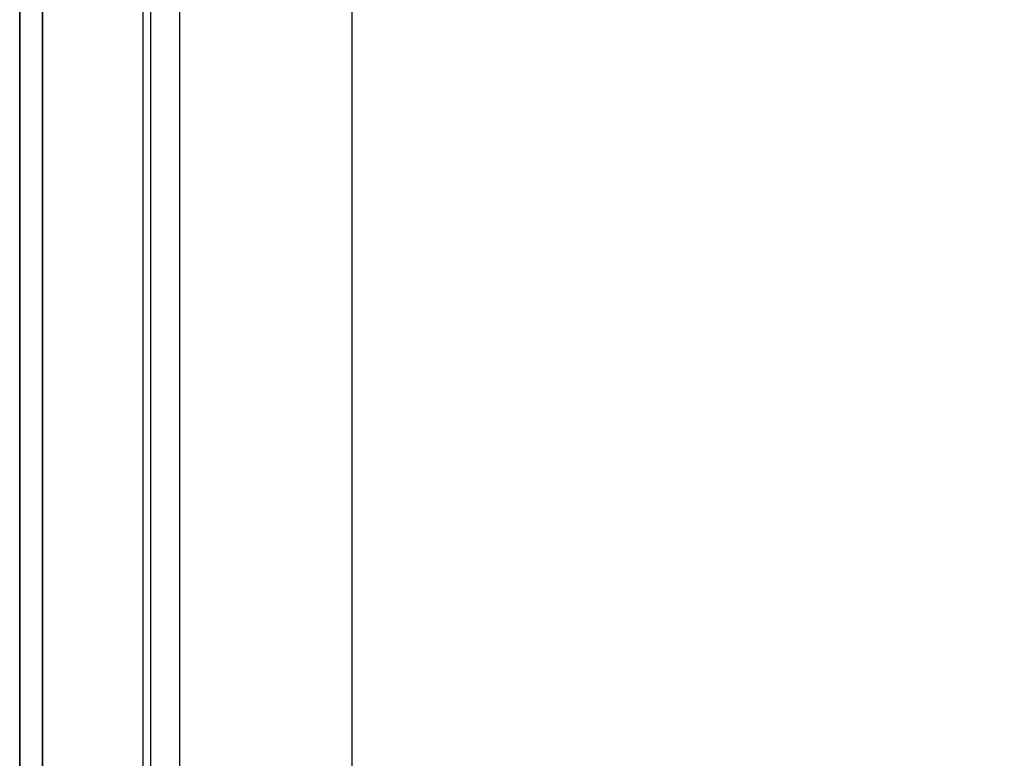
# Model space of a CAD drawing. Header units: millimetres. Extents: x 373037 to 682063, y 76092 to 274210.
# Tile 68 of 256: x 655037 to 655252, y 255716 to 255878. Entities that reach past the tile are written whole.
import ezdxf

# ---------------------------------------------------------------- set-up
doc = ezdxf.new("R2010")
doc.units = ezdxf.units.MM
doc.header["$LTSCALE"] = 100
doc.linetypes.add('ČÁRKOVANÁ', pattern=[19.05, 12.7, -6.35])
doc.layers.add('PUDORYS', color=253, linetype='CONTINUOUS')

msp = doc.modelspace()

# ---------------------------------------------------------------- linework, layer by layer
at = {"layer": 'PUDORYS', "color": 252, "ltscale": 15, "true_color": 0x939598}
for points in [[(655036.64, 249592.15), (681616.64, 249592.15), (681616.64, 273272.15), (655036.64, 273272.15)], [(681611.64, 273267.15), (655041.64, 273267.15), (655041.64, 249597.15), (681611.64, 249597.15)], [(655063.64, 249619.15), (681589.64, 249619.15), (681589.64, 273245.15), (655063.64, 273245.15)], [(681581.64, 273237.15), (655071.64, 273237.15), (655071.64, 249627.15), (681581.64, 249627.15)], [(655065.38, 255507.83), (655065.38, 255976.49), (655109.38, 255976.49), (655109.38, 255507.83)]]:
    msp.add_lwpolyline(points, close=True, dxfattribs=at)
at = {"layer": 'PUDORYS', "color": 252, "linetype": 'ČÁRKOVANÁ', "ltscale": 5, "true_color": 0x939598}
for points in [[(681606.64, 249602.15), (655036.64, 249602.15), (655036.64, 273272.15), (681606.64, 273272.15)], [(681611.64, 249597.15), (655041.64, 249597.15), (655041.64, 273267.15), (681611.64, 273267.15)]]:
    msp.add_lwpolyline(points, close=True, dxfattribs=at)
at = {"layer": 'PUDORYS', "color": 252, "true_color": 0x939598}
msp.add_lwpolyline([(655065.38, 255588.8), (655065.38, 255976.49), (655109.38, 255976.49), (655109.38, 255588.8), (655109.38, 255507.83), (655065.38, 255507.83)], close=True, dxfattribs=at)

doc.saveas('drawing.dxf')
